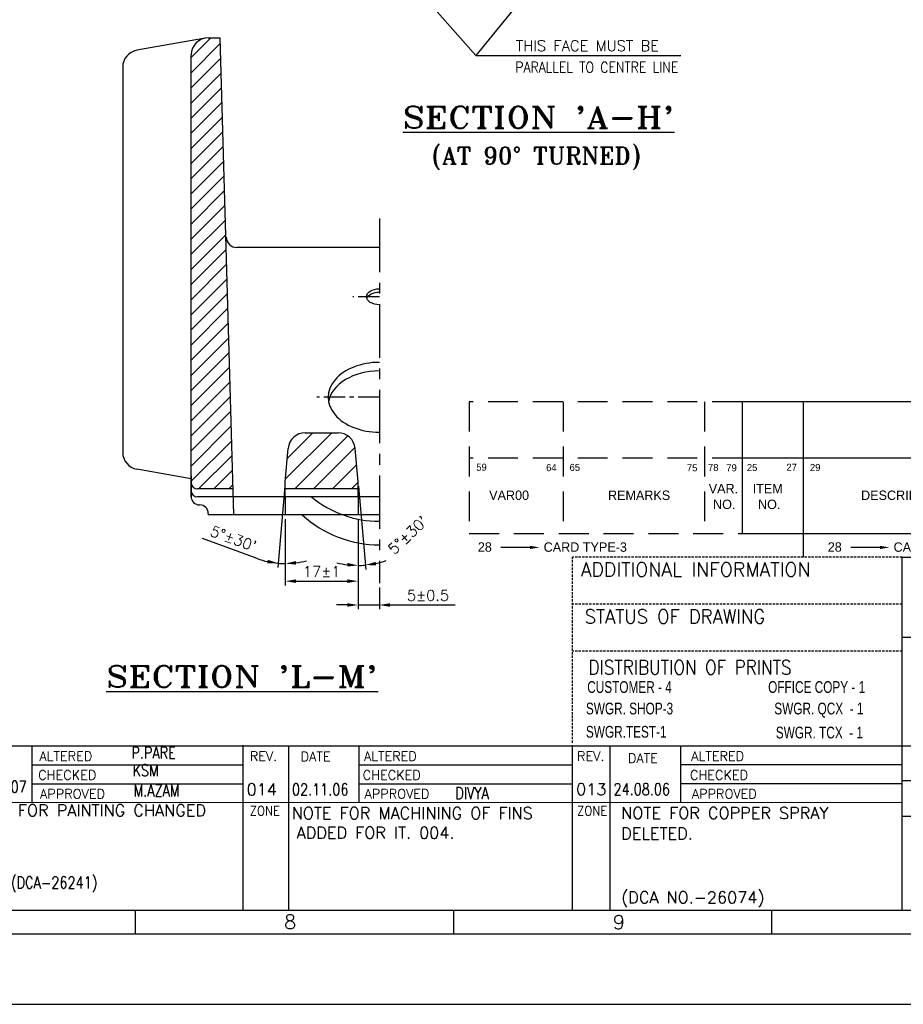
# Model space of a CAD drawing. Extents: x -78 to 847, y 1 to 655.
# Tile 5 of 11: x 431 to 638, y 1 to 231. Entities that reach past the tile are written whole.
import ezdxf
from ezdxf.enums import TextEntityAlignment as Align

# ---------------------------------------------------------------- set-up
doc = ezdxf.new("R2010")
doc.units = 0
doc.header["$MEASUREMENT"] = 0
for name, pattern in [('CENTER', [2, 1.25, -0.25, 0.25, -0.25]), ('DASHED', [0.75, 0.5, -0.25]), ('HIDDEN', [9.525, 6.35, -3.175])]:
    doc.linetypes.add(name, pattern=pattern)
doc.layers.get('0').update_dxf_attribs({"linetype": 'CONTINUOUS'})
doc.layers.get('DEFPOINTS').update_dxf_attribs({"linetype": 'CONTINUOUS'})
for name, color, linetype in [('CEN', 3, 'CENTER'), ('FORMAT', 3, 'CONTINUOUS'), ('TAXT', 4, 'CONTINUOUS')]:
    doc.layers.add(name, color=color, linetype=linetype)
doc.styles.add('RAJESH', font='romans.shx')
doc.styles.add('ROMANS', font='romans', dxfattribs={"width": 1.5, "height": 1.5})
doc.styles.add('ROMANT', font='romant.shx')
doc.dimstyles.new('RAJESH', dxfattribs={"dimtxt": 2.5, "dimasz": 2.5, "dimexe": 1, "dimexo": 1, "dimgap": 1, "dimtad": 1, "dimzin": 9, "dimdsep": 46, "dimtxsty": 'RAJESH', "dimcen": 0, "dimclrd": 1, "dimclre": 1, "dimclrt": 4, "dimadec": 0, "dimazin": 0, "dimtp": 0.5, "dimtfac": 1, "dimtmove": 0, "dimatfit": 3, "dimfxl": 0, "dimtolj": 1, "dimtzin": 9, "dimarcsym": 0})

# ---------------------------------------------------------------- blocks, each defined once
blk = doc.blocks.new('BOM')
at = {"color": 71, "linetype": 'HIDDEN'}
for p, q in [((-204.03, 44.36), (-262.03, 44.36)), ((-262.03, 44.36), (-262.03, 16.36)), ((-242.03, 44.36), (-242.03, 16.36)), ((-212.03, 44.36), (-212.03, 16.36)), ((-204.03, 32.36), (-262.03, 32.36)), ((-262.03, 16.36), (-204.03, 16.36))]:
    blk.add_line(p, q, dxfattribs=at)
at = {"color": 71}
for p, q in [((-0.03, 44.36), (-204.03, 44.36)), ((-204.03, 44.36), (-204.03, 16.36)), ((-191.03, 44.36), (-191.03, 16.36)), ((-142.03, 44.36), (-142.03, 16.36)), ((-137.03, 44.36), (-137.03, 16.36)), ((-92.03, 44.36), (-92.03, 16.36)), ((-80.03, 44.36), (-80.03, 16.36)), ((-46.03, 44.36), (-46.03, 16.36)), ((-41.03, 44.36), (-41.03, 16.36)), ((-36.03, 44.36), (-36.03, 16.36)), ((-10.03, 44.36), (-10.03, 16.36)), ((-5.03, 44.36), (-5.03, 16.36)), ((-0.03, 16.36), (-0.03, 44.36)), ((-46.03, 38.36), (-92.03, 38.36)), ((-10.03, 38.36), (-36.03, 38.36)), ((-0.03, 32.36), (-204.03, 32.36)), ((-92.03, 24.36), (-46.03, 24.36)), ((-36.03, 24.36), (-10.03, 24.36)), ((-204.03, 16.36), (-0.03, 16.36)), ((-191.03, 16.36), (-191.03, 11.36)), ((-92.03, 16.36), (-92.03, 11.36)), ((-249.06, 13.42), (-255.29, 13.42)), ((-174.71, 13.42), (-180.94, 13.42)), ((-78.38, 13.42), (-84.61, 13.42))]:
    blk.add_line(p, q, dxfattribs=at)
for points in [[(-249.06, 13.75), (-249.06, 13.09), (-247.06, 13.42)], [(-174.71, 13.75), (-174.71, 13.09), (-172.71, 13.42)], [(-78.38, 13.75), (-78.38, 13.09), (-76.38, 13.42)]]:
    blk.add_solid(points, dxfattribs=at)
for s, height, p in [('59', 1.5, (-260.51, 29.7)), ('64', 1.5, (-245.67, 29.62)), ('65', 1.5, (-240.69, 29.67)), ('75', 1.5, (-215.77, 29.59)), ('78', 1.5, (-211.28, 29.65)), ('79', 1.5, (-207.39, 29.59)), ('25', 1.5, (-203.02, 29.64)), ('27', 1.5, (-194.61, 29.69)), ('29', 1.5, (-189.62, 29.66)), ('58', 1.5, (-145.97, 29.64)), ('59', 1.5, (-140.62, 29.7)), ('60', 1.5, (-135.76, 29.63)), ('77', 1.5, (-95.9, 29.68)), ('29', 1.5, (-91.04, 29.61)), ('31', 1.5, (-83.02, 29.67)), ('34', 1.5, (-79.21, 29.64)), ('MATL. CODE', 2, (-72.31, 27.46)), ('45', 1.5, (-50.29, 29.7)), ('55', 1.5, (-44.71, 29.61)), ('56', 1.5, (-39.71, 29.67)), ('58', 1.5, (-34.86, 29.7)), ('UNIT WT.', 2, (-29.23, 27.46)), ('65', 1.5, (-13.95, 29.63)), ('72', 1.5, (-8.84, 29.67)), ('IT.NO.', 2, (-90.22, 26.34)), ('A', 2, (-43.97, 25.67)), ('57', 1.5, (-39.83, 27.19)), ('VAR00 ', 2, (-257.77, 23.5)), ('REMARKS', 2, (-232.53, 23.5)), ('VAR.', 2, (-211.12, 24.9)), ('ITEM', 2, (-201.78, 24.9)), ('DESCRIPTION', 2, (-178.75, 23.5)), ('DRAWING NO.', 2, (-123.69, 23.5)), ('NO.', 2, (-210.2, 21.57)), ('NO.', 2, (-200.65, 21.57)), ('32', 1.5, (-90.88, 22.09)), ('33', 1.5, (-83.58, 22.15)), ('46', 1.5, (-78.73, 22.02)), ('54', 1.5, (-50.05, 22.08)), ('-', 2, (-43.97, 23.21)), ('68', 1.5, (-35.1, 22.1)), ('71', 1.5, (-13.47, 22.02)), ('MATL. SPCN.', 2, (-72.23, 18.94)), ('C', 2, (-43.97, 20.76)), ('QTY.', 2, (-25.86, 18.94)), ('VAR.', 2, (-89.8, 17.81)), ('28', 2, (-260.18, 12.51)), ('CARD TYPE-3', 2, (-246.19, 12.49)), ('28', 2, (-185.83, 12.51)), ('CARD TYPE-1', 2, (-171.85, 12.49)), ('28', 2, (-89.5, 12.51)), ('CARD TYPE-2', 2, (-75.52, 12.49))]:
    blk.add_text(s, height=height, dxfattribs=at).set_placement(p)
for s, p in [('ZONE', (-1.48, 20.44)), ('UNIT', (-37.8, 18.97)), ('GS', (-6.62, 21.99)), ('STD', (-138.35, 17.84))]:
    blk.add_text(s, height=2, rotation=90, dxfattribs=at).set_placement(p)
blk = doc.blocks.new('A$C4DC44A80')
at = {"color": 71, "linetype": 'DASHED'}
for p, q in [((581, 55.57), (581, 95)), ((651, 95), (581, 95)), ((651, 85), (581, 85)), ((651, 75), (581, 75))]:
    blk.add_line(p, q, dxfattribs=at)
at = {"color": 71}
for p, q in [((651, 20), (651, 95)), ((651, 20), (651, 95)), ((651, 95), (821, 95)), ((651, 78), (821, 78)), ((20, 54.72), (821, 55)), ((466.14, 42.92), (466.14, 54.92)), ((511, 20), (511, 55.05)), ((520.67, 20), (520.67, 54.92)), ((535.67, 42.92), (535.67, 54.92)), ((581, 20), (581, 55.05)), ((589, 20), (589, 54.92)), ((604, 42.92), (604, 54.92)), ((604, 50.92), (651, 50.94)), ((604, 46.92), (651, 46.94)), ((667, 47.5), (651, 47.5)), ((301, 42.82), (651, 42.94)), ((651, 40), (821, 40)), ((20, 20), (821, 20)), ((488.08, 20), (488.08, 15)), ((555.67, 20), (555.67, 15)), ((623.25, 20), (623.25, 15)), ((14.92, 15), (826, 15)), ((0, 0), (841, 0))]:
    blk.add_line(p, q, dxfattribs=at)
blk.add_blockref('BOM', (821.03, 83.64))
at = {"color": 71, "style": 'ROMANS'}
for s, height, width, p, p2 in [('ADDITIONAL INFORMATION', 3, 0.877556, (582.74, 90.87), (631.51, 90.87)), ('STATUS OF DRAWING', 3, 0.823386, (583.56, 80.87), (621.91, 80.87)), ('DISTRIBUTION OF PRINTS', 3, 0.770464, (584.36, 70.09), (627.5, 70.09)), ('ZONE', 2, 0.828469, (512.4, 40.11), (518.79, 40.11)), ('ZONE', 2, 0.828469, (581.93, 40.11), (588.32, 40.11))]:
    blk.add_text(s, height=height, dxfattribs=dict(at, width=width)).set_placement(p, p2, align=Align.FIT)
for s, height, p in [('ALTERED', 2, (467.71, 51.71)), ('REV.', 2, (512.4, 51.71)), ('DATE', 2, (523.21, 51.63)), ('ALTERED', 2, (536.66, 51.71)), ('REV.', 2, (581.93, 51.71)), ('DATE', 2, (592.74, 51.3)), ('ALTERED', 2, (606.19, 51.71)), ('CHECKED', 2, (467.46, 47.71)), ('CHECKED', 2, (536.4, 47.71)), ('CHECKED', 2, (605.93, 47.71)), ('APPROVED', 2, (467.84, 43.71)), ('APPROVED', 2, (536.78, 43.71)), ('APPROVED', 2, (606.32, 43.71)), ('8', 3, (519.69, 16.01)), ('9', 3, (589.55, 15.94))]:
    blk.add_text(s, height=height, dxfattribs=at).set_placement(p)
blk = doc.blocks.new('*D70')
at = {"color": 1, "linetype": 'ByBlock'}
for p, q in [((490.27, 122.42), (491.97, 102.98)), ((490.18, 114.69), (490.18, 102.91))]:
    blk.add_line(p, q, dxfattribs=at)
for start, end in [(255.303, 262.6515), (270, 275), (282.3485, 289.697)]:
    blk.add_arc((490.18, 123.41), 19.51, start, end, dxfattribs=at)
for points in [[(487.71, 104.48), (487.66, 103.65), (490.18, 103.91)], [(494.41, 103.95), (494.29, 104.77), (491.88, 103.98)]]:
    blk.add_solid(points, dxfattribs=at)
at = {"layer": 'DEFPOINTS', "color": 0, "linetype": 'ByBlock'}
for p in [(489.49, 131.26), (490.18, 123.41), (490.18, 119.91), (490.18, 115.69), (490.75, 103.91)]:
    blk.add_point(p, dxfattribs=at)
at = {"color": 4, "linetype": 'ByBlock', "insert": (501.82, 110.99), "char_height": 2.5, "attachment_point": 5, "rotation": 43.1398, "style": 'RAJESH'}
blk.add_mtext("\\A1;5°±30'", dxfattribs=at)
blk = doc.blocks.new('*D71')
at = {"color": 1, "linetype": 'ByBlock'}
for p, q in [((473.09, 122.42), (471.43, 103.42)), ((473.18, 114.69), (473.18, 103.34)), ((466.64, 105.5), (453.8, 110.19))]:
    blk.add_line(p, q, dxfattribs=at)
for start, end in [(249.9322, 265), (249.9648, 257.4824), (265, 270), (277.5176, 285.0352)]:
    blk.add_arc((473.18, 123.41), 19.07, start, end, dxfattribs=at)
for points in [[(469.11, 105.21), (468.98, 104.39), (471.52, 104.42)], [(475.7, 104.09), (475.65, 104.92), (473.18, 104.34)]]:
    blk.add_solid(points, dxfattribs=at)
at = {"layer": 'DEFPOINTS', "color": 0, "linetype": 'ByBlock'}
for p in [(473.87, 131.26), (473.18, 123.41), (473.18, 119.91), (473.18, 115.69), (472.62, 104.35)]:
    blk.add_point(p, dxfattribs=at)
at = {"color": 4, "linetype": 'ByBlock', "insert": (461.07, 110.18), "char_height": 2.5, "attachment_point": 5, "rotation": 339.9322, "style": 'RAJESH'}
blk.add_mtext("\\A1;5°±30'", dxfattribs=at)
blk = doc.blocks.new('*D72')
at = {"color": 1, "linetype": 'ByBlock'}
for p, q in [((490.18, 114.69), (490.18, 93.66)), ((495.18, 98.72), (495.18, 93.66)), ((487.68, 94.66), (485.18, 94.66)), ((490.18, 94.66), (495.18, 94.66)), ((497.68, 94.66), (512.89, 94.66))]:
    blk.add_line(p, q, dxfattribs=at)
for points in [[(487.68, 95.07), (487.68, 94.24), (490.18, 94.66)], [(497.68, 95.07), (497.68, 94.24), (495.18, 94.66)]]:
    blk.add_solid(points, dxfattribs=at)
at = {"layer": 'DEFPOINTS', "color": 0, "linetype": 'ByBlock'}
for p in [(490.18, 115.69), (495.18, 99.72), (495.18, 94.66)]:
    blk.add_point(p, dxfattribs=at)
at = {"color": 4, "linetype": 'ByBlock', "insert": (506.54, 96.91), "char_height": 2.5, "attachment_point": 5, "style": 'RAJESH'}
blk.add_mtext('\\A1;5±0.5', dxfattribs=at)
blk = doc.blocks.new('*D73')
at = {"color": 1, "linetype": 'ByBlock'}
for p, q in [((473.18, 114.69), (473.18, 99.23)), ((490.18, 114.69), (490.18, 99.23)), ((475.68, 100.23), (487.68, 100.23))]:
    blk.add_line(p, q, dxfattribs=at)
for points in [[(475.68, 100.64), (475.68, 99.81), (473.18, 100.23)], [(487.68, 100.64), (487.68, 99.81), (490.18, 100.23)]]:
    blk.add_solid(points, dxfattribs=at)
at = {"layer": 'DEFPOINTS', "color": 0, "linetype": 'ByBlock'}
for p in [(473.18, 115.69), (490.18, 115.69), (490.18, 100.23)]:
    blk.add_point(p, dxfattribs=at)
at = {"color": 4, "linetype": 'ByBlock', "insert": (481.68, 102.48), "char_height": 2.5, "attachment_point": 5, "style": 'RAJESH'}
blk.add_mtext('\\A1;17±1', dxfattribs=at)
blk = doc.blocks.new('A$C26104138')
at = {"layer": 'TAXT', "color": 6, "style": 'ROMANT', "width": 1.2}
blk.add_text("%%USECTION 'A-H'", height=5, dxfattribs=at).set_placement((-46.63, 0.88))
at = {"layer": 'TAXT', "color": 6, "style": 'ROMANT'}
blk.add_text('(AT 90%%D TURNED)', height=4, dxfattribs=at).set_placement((-39.82, -7.57))
blk = doc.blocks.new('A$C4D064DB7')
at = {"layer": 'TAXT', "color": 6, "style": 'ROMANS', "width": 0.8}
for s, p in [('P.PARE', (47.87, 31.24)), ('KSM', (48.11, 27.15)), ('20.02.07', (10.21, 23.31)), ('M.AZAM', (48.36, 22.43)), ('(DCA-26241)', (19.73, 0.92))]:
    blk.add_text(s, height=2.75, dxfattribs=at).set_placement(p)
at = {"layer": 'TAXT', "color": 6, "style": 'ROMANS'}
for s, p in [('015', (-0.39, 23.31)), ('NOTE FOR PAINTING CHANGED ', (10.14, 17.77))]:
    blk.add_text(s, height=2.75, dxfattribs=at).set_placement(p)

msp = doc.modelspace()

# ---------------------------------------------------------------- hatches: boundary and pattern name
h = msp.add_hatch()
h.set_pattern_fill('ANSI31', color=256, scale=20, style=0)
h.set_pattern_definition([(45, (15.6392, 0), (-1.767767, 1.767767), [])])
h.paths.add_polyline_path([(478.248, 227.194), (475.554, 227.194, 0.4142136), (471.554, 223.194), (471.554, 123.27, 0.4142136), (473.054, 121.77), (481.282, 121.77)])
h = msp.add_hatch()
h.set_pattern_fill('ANSI31', color=256, scale=25, style=0)
h.set_pattern_definition([(45, (20.3748, 0), (-2.209709, 2.209709), [])])
h.paths.add_polyline_path([(498.225, 134.912, 0.3888787), (494.24, 131.261), (493.554, 123.412), (493.554, 121.912), (510.554, 121.912), (510.554, 123.412), (509.867, 131.261, 0.3888787), (505.882, 134.912)])

# ---------------------------------------------------------------- linework, layer by layer
at = {"color": 1}
for p, q in [((503.545, 262.114), (538.088, 223.077)), ((569.311, 261.46), (538.088, 223.077)), ((538.088, 223.077), (546.437, 223.077)), ((546.437, 223.077), (586.008, 223.077))]:
    msp.add_line(p, q, dxfattribs=at)
for p, q in [((474.421, 227.031), (458.859, 224.287)), ((475.554, 227.194), (478.248, 227.194)), ((478.248, 227.194), (481.457, 115.694)), ((471.554, 119.912), (471.554, 223.194)), ((455.554, 220.347), (455.554, 130.335)), ((515.554, 178.202), (482.265, 178.202)), ((498.225, 134.912), (505.882, 134.912)), ((493.554, 123.412), (494.24, 131.261)), ((510.554, 123.412), (509.867, 131.261)), ((471.554, 124.158), (458.859, 126.396)), ((471.554, 124.841), (471.554, 119.912)), ((493.554, 119.912), (493.554, 123.412)), ((510.554, 119.912), (510.554, 123.412)), ((481.282, 121.77), (473.054, 121.77)), ((515.554, 119.912), (473.054, 119.912)), ((493.423, 121.912), (510.685, 121.912)), ((493.554, 119.912), (493.554, 115.694)), ((510.554, 119.912), (510.554, 115.694)), ((473.554, 118.054), (473.554, 118.054)), ((475.554, 116.054), (475.554, 115.694)), ((515.554, 115.694), (475.554, 115.694)), ((434.376, 57.303), (483.718, 57.303)), ((510.861, 57.303), (560.718, 57.303)), ((434.376, 52.903), (483.718, 52.903)), ((510.861, 52.903), (560.718, 52.903))]:
    msp.add_line(p, q)
for centre, radius, start, end in [((475.554, 223.194), 4, 90, 180), ((459.554, 220.347), 4, 100, 180), ((482.265, 180.702), 2.5, 181.64826, 270), ((498.225, 130.912), 4, 90, 175), ((505.882, 130.912), 4, 5, 90), ((459.554, 130.335), 4, 180, 260), ((473.054, 123.27), 1.5, 180, 270), ((473.054, 121.412), 1.5, 180, 270), ((473.554, 120.054), 2, 180, 270), ((515.604, 139.249), 25.035, 230.56925, 269.88482), ((473.554, 116.054), 2, 0, 90), ((515.613, 135.482), 26.801, 227.58809, 269.87312)]:
    msp.add_arc(centre, radius, start, end)
at = {"extrusion": (0, 0, -1)}
for centre, start_param, end_param in [((515.554, 166.69), 4.712389, 7.8539816), ((515.554, 165.931), 0.2065588, 1.5707963)]:
    msp.add_ellipse(centre, major_axis=(-3, 0), ratio=0.6169696, start_param=start_param, end_param=end_param, dxfattribs=at)
for centre, end_param in [((515.554, 143.198), 4.712389), ((515.554, 141.199), 3.0188514)]:
    msp.add_ellipse(centre, major_axis=(11.962, 0), ratio=0.6826073, start_param=1.5707963, end_param=end_param)
at = {"layer": 'CEN', "ltscale": 10}
msp.add_line((515.554, 184.945), (515.554, 99.722), dxfattribs=at)
at = {"layer": 'CEN', "ltscale": 4}
for p, q in [((515.554, 166.69), (509.319, 166.69)), ((515.554, 143.198), (500.931, 143.198))]:
    msp.add_line(p, q, dxfattribs=at)

# ---------------------------------------------------------------- block references
for name, p in [('A$C26104138', (567.623, 205.233)), ('A$C4D064DB7', (409.725, 27.513))]:
    msp.add_blockref(name, p)
at = {"layer": 'FORMAT', "xscale": 1.1, "yscale": 1.1, "zscale": 1.1}
msp.add_blockref('A$C4DC44A80', (-78.382, 1.35), dxfattribs=at)

# ---------------------------------------------------------------- texts
at = {"color": 4, "style": 'RAJESH', "width": 0.85}
msp.add_text('PARALLEL TO CENTRE LINE', height=2.5, rotation=360, dxfattribs=at).set_placement((547.318, 219.08))
at = {"color": 4, "insert": (547.437, 225.327), "char_height": 2.5, "attachment_point": 4, "style": 'RAJESH'}
msp.add_mtext('\\A1;THIS FACE MUST BE', dxfattribs=at)
at = {"layer": 'TAXT', "color": 6}
for s, height, style, width, p in [("%%USECTION 'L-M'", 5, 'ROMANT', 1.2, (451.716, 75.45)), ('02.11.06', 2.75, 'ROMANS', 0.8, (495.123, 50.186)), ('24.08.06', 2.75, 'ROMANS', 0.8, (570.264, 50.213)), ('DIVYA', 2.75, 'ROMANS', 0.8, (533.281, 49.312))]:
    msp.add_text(s, height=height, dxfattribs=dict(at, style=style, width=width)).set_placement(p)
at = {"layer": 'TAXT', "color": 6, "width": 0.75}
for s, p in [('CUSTOMER - 4', (564.122, 74.114)), ('OFFICE COPY - 1', (606.399, 74.114)), ('SWGR. SHOP-3', (563.817, 69.092)), ('SWGR. QCX  - 1', (607.837, 69.092)), ('SWGR.TEST-1', (563.817, 63.658)), ('SWGR. TCX  - 1', (608.197, 63.478))]:
    msp.add_text(s, height=2.75, dxfattribs=at).set_placement(p)
at = {"layer": 'TAXT', "color": 6, "style": 'ROMANS'}
for s, p in [('014', (484.525, 50.186)), ('013', (561.525, 50.213)), ('NOTE FOR MACHINING OF FINS ', (495.058, 44.647)), ('NOTE FOR COPPER SPRAY ', (572.058, 44.674)), ('ADDED FOR IT. 004.', (496.205, 40.067)), ('DELETED.', (572.058, 39.886)), ('(DCA NO.-26074)    ', (572.058, 24.948))]:
    msp.add_text(s, height=2.75, dxfattribs=at).set_placement(p)

# ---------------------------------------------------------------- dimensions: what is measured, and where the dimension line sits
dim = msp.add_angular_dim_2l(base=(492.9993, 104.3528), line1=((493.5538, 119.9123), (493.5538, 115.6943)), line2=((493.5538, 123.4123), (494.2405, 131.261)), text="<>±30'", dimstyle='RAJESH', override={"dimadec": 2})
dim.commit()
dim.dimension.update_dxf_attribs({"geometry": '*D71', "text_midpoint": (481.4464, 110.1842), "insert": (20.3748, 0)})
dim = msp.add_angular_dim_2l(base=(511.121, 103.915), line1=((510.554, 119.912), (510.554, 115.694)), line2=((510.554, 123.412), (509.867, 131.261)), text="<>±30'", dimstyle='RAJESH', override={"dimadec": 2})
dim.commit()
dim.dimension.update_dxf_attribs({"geometry": '*D70', "text_midpoint": (523.891, 109.179), "dimtype": 162, "insert": (20.375, 0)})
for base, p1, p2, text, picture, middle in [((510.554, 100.226), (493.554, 115.694), (510.554, 115.694), '<>±1', '*D73', (502.054, 102.476)), ((515.554, 94.655), (510.554, 115.694), (515.554, 99.722), '<>±0.5', '*D72', (526.911, 96.905))]:
    dim = msp.add_linear_dim(base=base, p1=p1, p2=p2, text=text, dimstyle='RAJESH')
    dim.commit()
    dim.dimension.update_dxf_attribs({"geometry": picture, "text_midpoint": middle, "insert": (20.375, 0)})

doc.saveas('drawing.dxf')
